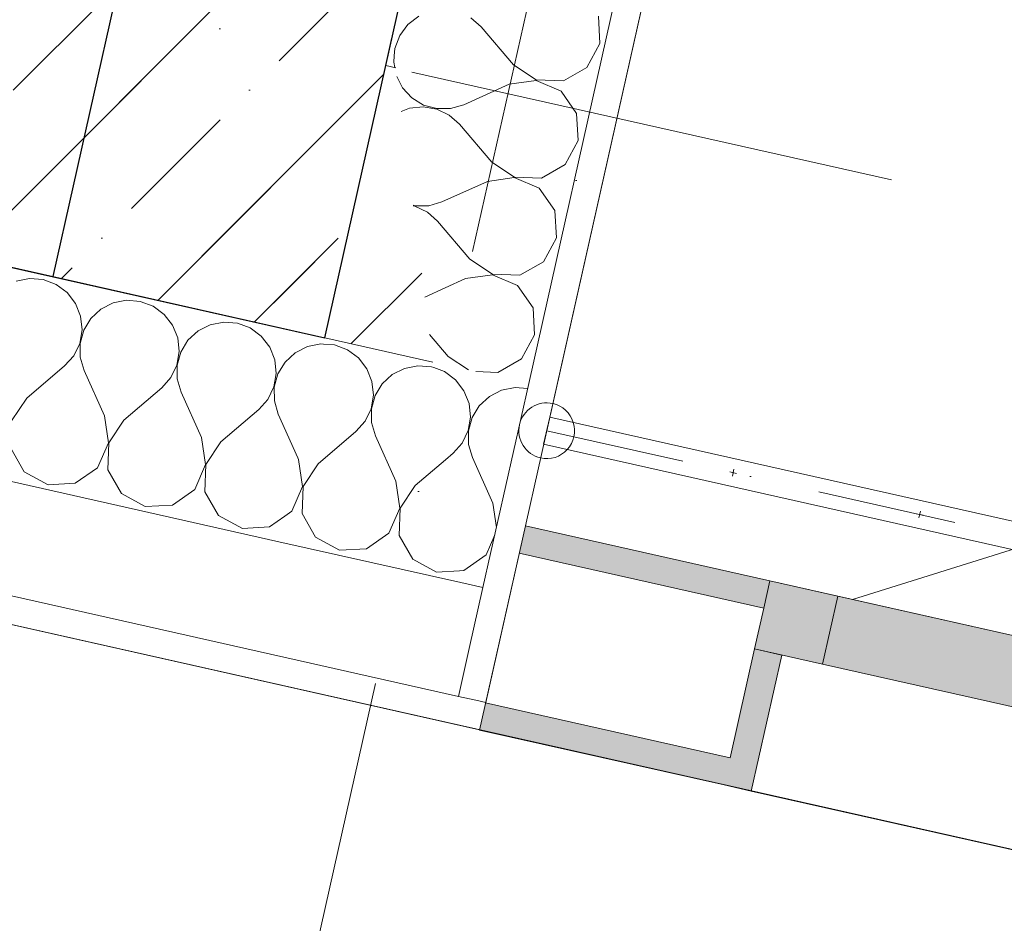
# Model space of a CAD drawing. Header units: millimetres. Extents: x -7218036 to -6523761, y 6117771 to 6337028.
# Tile 84 of 223: x -7146367 to -7145660, y 6127422 to 6128070. Entities that reach past the tile are written whole.
import ezdxf
from ezdxf.enums import TextEntityAlignment as Align

# ---------------------------------------------------------------- set-up
doc = ezdxf.new("R2010")
doc.units = ezdxf.units.MM
doc.header["$MEASUREMENT"] = 0
doc.linetypes.add('Dot & Dashed', pattern=[200, 100, -50, 0, -50])
doc.linetypes.add('Штрихпунктирная', pattern=[670.277762, 352.777767, -176.388884, 0, -141.111112])
for name, color, linetype in [('S - квартира_помещение.АР', 7, 'Continuous'), ('АР-Ограждения _балкона _ лоджии.АР', 7, 'Continuous'), ('АР-Стены внешние_Балконы _ лоджии.АР', 7, 'Continuous'), ('АР-Стены_внешние_.АР', 7, 'Continuous'), ('АР-Стены_внутренние_пилоны.АР', 7, 'Continuous'), ('АР-Чертеж-Оси_Осевые размеры.АР', 7, 'Continuous'), ('АР-Чертеж-Размеры.АР', 7, 'Continuous')]:
    doc.layers.add(name, color=color, linetype=linetype)
for name, color, linetype, lineweight in [('АР-Ограждения _балкона _ лоджии.АР_Ном._пера__1', 7, 'Continuous', 0), ('АР-Стены внешние_Балконы _ лоджии.АР_Ном._пера__1', 7, 'Continuous', 0), ('АР-Стены_внешние_.АР_Ном._пера__1', 7, 'Continuous', 30), ('АР-Стены_внешние_.АР_Ном._пера__120', 7, 'Continuous', 0), ('АР-Стены_внутренние_пилоны.АР_Ном._пера__1', 7, 'Continuous', 15), ('АР-Чертеж-Оси_Осевые размеры.АР_Ном._пера__120', 7, 'Continuous', 0), ('АР-Чертеж-Размеры.АР_Ном._пера__1', 7, 'Continuous', 0), ('Окна Archicad_Ном._пера__120', 7, 'Continuous', 0)]:
    doc.layers.add(name, color=color, linetype=linetype, lineweight=lineweight)
doc.styles.add('РЎР“Р•РќР•Р\xa0Р\x98Р\xa0_РЎРўР\x98Р›Р¬_2', font='GOTHIC.TTF')
doc.dimstyles.new('СГЕНЕРИР_СТИЛЬ__1', dxfattribs={"dimtxt": 150, "dimasz": 142.5, "dimexe": 0.18, "dimexo": 0.0625, "dimgap": 0, "dimtad": 1, "dimdec": 0, "dimzin": 0, "dimdsep": 46, "dimtxsty": 'РЎР“Р•РќР•Р\xa0Р\x98Р\xa0_РЎРўР\x98Р›Р¬_2', "dimblk": 'ARROWHEAD_6', "dimblk1": 'ARROWHEAD_6', "dimblk2": 'ARROWHEAD_6', "dimcen": 0.09, "dimse1": 1, "dimse2": 1, "dimclrd": 7, "dimclre": 7, "dimclrt": 7, "dimazin": 0, "dimtfac": 1, "dimtdec": 4, "dimtmove": 0, "dimatfit": 3, "dimfxl": 1, "dimtolj": 1, "dimtzin": 0, "dimarcsym": 0})
pattern_1 = [(45, (-6566190.34, 6562677.8), (-127.27922, 127.27922), [])]
pattern_2 = [(45, (-6566190.34, 6562677.8), (-84.852814, 84.852814), []), (45, (-6566232.77, 6562720.22), (-84.852814, 84.852814), [90, -30, 0, -30])]
pattern_3 = [(45, (-6566190.34, 6563027.8), (-111.369318, 111.369318), [0, -105, 0, -157.5]), (110, (-6565840.34, 6563027.8), (148.001588, 53.868173), [0, -77, 0, -133])]

# ---------------------------------------------------------------- blocks, each defined once
blk = doc.blocks.new('*X73', base_point=(-6566190.34, 6562677.79))
at = {"layer": 'АР-Стены_внешние_.АР_Ном._пера__1', "color": 7, "linetype": 'Continuous', "lineweight": 0}
for p, q in [((-7146061.83, 6127817.58), (-7146069.59, 6127820.49)), ((-7146053.91, 6127811.72), (-7146061.83, 6127817.58)), ((-7146047.88, 6127803.93), (-7146053.91, 6127811.72)), ((-7146044.22, 6127794.78), (-7146047.88, 6127803.93)), ((-7146020.85, 6127804.3), (-7146029.63, 6127799.83)), ((-7146011.19, 6127806.2), (-7146020.85, 6127804.3)), ((-7146002.19, 6127805.46), (-7146011.19, 6127806.2)), ((-7146043.19, 6127784.98), (-7146044.22, 6127794.78)), ((-7146029.63, 6127799.83), (-7146036.86, 6127793.13)), ((-7146036.86, 6127793.13), (-7146041.98, 6127784.71)), ((-7146044.88, 6127775.27), (-7146043.19, 6127784.98)), ((-7146041.98, 6127784.71), (-7146044.6, 6127775.21)), ((-7146049.16, 6127766.4), (-7146044.88, 6127775.27)), ((-7146044.6, 6127775.21), (-7146044.53, 6127765.36)), ((-7146055.7, 6127759.03), (-7146049.16, 6127766.4)), ((-7146044.53, 6127765.36), (-7146041.76, 6127755.9)), ((-7146061.2, 6127754.33), (-7146055.7, 6127759.03)), ((-7146027.12, 6127723.32), (-7146041.76, 6127755.9)), ((-7146024.56, 6127705.89), (-7146027.12, 6127723.32)), ((-7146032.02, 6127686.09), (-7146025.73, 6127700.65)), ((-7146048.03, 6127674.92), (-7146032.02, 6127686.09)), ((-7146051.11, 6127674.75), (-7146048.03, 6127674.92))]:
    blk.add_line(p, q, dxfattribs=at)
blk = doc.blocks.new('*X77', base_point=(-6566190.34, 6562677.79))
at = {"layer": 'АР-Стены_внешние_.АР_Ном._пера__1', "color": 7, "linetype": 'Continuous', "lineweight": 0}
for p, q in [((-7146359.65, 6127884.46), (-7146369.32, 6127882.56)), ((-7146349.83, 6127883.65), (-7146359.65, 6127884.46)), ((-7146340.6, 6127880.18), (-7146349.83, 6127883.65)), ((-7146332.68, 6127874.33), (-7146340.6, 6127880.18)), ((-7146326.65, 6127866.53), (-7146332.68, 6127874.33)), ((-7146322.99, 6127857.39), (-7146326.65, 6127866.53)), ((-7146299.62, 6127866.91), (-7146308.41, 6127862.44)), ((-7146289.96, 6127868.81), (-7146299.62, 6127866.91)), ((-7146280.14, 6127868), (-7146289.96, 6127868.81)), ((-7146270.91, 6127864.53), (-7146280.14, 6127868)), ((-7146262.99, 6127858.68), (-7146270.91, 6127864.53)), ((-7146321.96, 6127847.59), (-7146322.99, 6127857.39)), ((-7146308.41, 6127862.44), (-7146315.63, 6127855.73)), ((-7146256.96, 6127850.88), (-7146262.99, 6127858.68)), ((-7146315.63, 6127855.73), (-7146320.75, 6127847.31)), ((-7146253.29, 6127841.74), (-7146256.96, 6127850.88)), ((-7146229.93, 6127851.26), (-7146238.71, 6127846.78)), ((-7146220.26, 6127853.16), (-7146229.93, 6127851.26)), ((-7146210.44, 6127852.35), (-7146220.26, 6127853.16)), ((-7146201.22, 6127848.88), (-7146210.44, 6127852.35)), ((-7146323.65, 6127837.88), (-7146321.96, 6127847.59)), ((-7146320.75, 6127847.31), (-7146323.37, 6127837.82)), ((-7146238.71, 6127846.78), (-7146245.94, 6127840.08)), ((-7146193.29, 6127843.03), (-7146201.22, 6127848.88)), ((-7146187.27, 6127835.23), (-7146193.29, 6127843.03)), ((-7146327.93, 6127829), (-7146323.65, 6127837.88)), ((-7146323.37, 6127837.82), (-7146323.3, 6127827.96)), ((-7146252.27, 6127831.94), (-7146253.29, 6127841.74)), ((-7146245.94, 6127840.08), (-7146251.06, 6127831.66)), ((-7146150.57, 6127837.51), (-7146160.24, 6127835.6)), ((-7146148.77, 6127837.36), (-7146150.57, 6127837.51)), ((-7146334.47, 6127821.63), (-7146327.93, 6127829)), ((-7146253.96, 6127822.23), (-7146252.27, 6127831.94)), ((-7146251.06, 6127831.66), (-7146253.68, 6127822.16)), ((-7146183.6, 6127826.08), (-7146187.27, 6127835.23)), ((-7146169.02, 6127831.13), (-7146176.24, 6127824.43)), ((-7146160.24, 6127835.6), (-7146169.02, 6127831.13)), ((-7146323.3, 6127827.96), (-7146320.53, 6127818.5)), ((-7146258.24, 6127813.35), (-7146253.96, 6127822.23)), ((-7146253.68, 6127822.16), (-7146253.6, 6127812.31)), ((-7146182.58, 6127816.28), (-7146183.6, 6127826.08)), ((-7146176.24, 6127824.43), (-7146181.36, 6127816.01)), ((-7146361.64, 6127798.45), (-7146334.47, 6127821.63)), ((-7146305.89, 6127785.93), (-7146320.53, 6127818.5)), ((-7146184.27, 6127806.58), (-7146182.58, 6127816.28)), ((-7146181.36, 6127816.01), (-7146183.99, 6127806.51)), ((-7146264.78, 6127805.98), (-7146258.24, 6127813.35)), ((-7146253.6, 6127812.31), (-7146250.84, 6127802.85)), ((-7146291.95, 6127782.8), (-7146264.78, 6127805.98)), ((-7146236.19, 6127770.28), (-7146250.84, 6127802.85)), ((-7146188.55, 6127797.7), (-7146184.27, 6127806.58)), ((-7146183.99, 6127806.51), (-7146183.91, 6127796.66)), ((-7146361.64, 6127798.45), (-7146372.46, 6127782.21)), ((-7146195.09, 6127790.33), (-7146188.55, 6127797.7)), ((-7146183.91, 6127796.66), (-7146181.15, 6127787.2)), ((-7146222.26, 6127767.15), (-7146195.09, 6127790.33)), ((-7146167.07, 6127755.88), (-7146181.15, 6127787.2)), ((-7146303.05, 6127766.62), (-7146305.89, 6127785.93)), ((-7146291.95, 6127782.8), (-7146302.77, 6127766.56)), ((-7146310.79, 6127748.7), (-7146303.05, 6127766.62)), ((-7146302.77, 6127766.56), (-7146303.43, 6127747.05)), ((-7146233.36, 6127750.97), (-7146236.19, 6127770.28)), ((-7146222.26, 6127767.15), (-7146233.08, 6127750.9)), ((-7146373.13, 6127762.7), (-7146363.44, 6127745.76)), ((-7146363.44, 6127745.76), (-7146346.29, 6127736.44)), ((-7146326.8, 6127737.53), (-7146310.79, 6127748.7)), ((-7146303.43, 6127747.05), (-7146293.74, 6127730.1)), ((-7146241.1, 6127733.05), (-7146233.36, 6127750.97)), ((-7146233.08, 6127750.9), (-7146233.74, 6127731.4)), ((-7146346.29, 6127736.44), (-7146326.8, 6127737.53)), ((-7146293.74, 6127730.1), (-7146276.59, 6127720.79)), ((-7146257.1, 6127721.88), (-7146241.1, 6127733.05)), ((-7146233.74, 6127731.4), (-7146224.05, 6127714.45)), ((-7146276.59, 6127720.79), (-7146257.1, 6127721.88)), ((-7146224.05, 6127714.45), (-7146206.9, 6127705.13)), ((-7146187.41, 6127706.22), (-7146176.51, 6127713.84)), ((-7146206.9, 6127705.13), (-7146187.41, 6127706.22))]:
    blk.add_line(p, q, dxfattribs=at)
blk = doc.blocks.new('*X78', base_point=(-6566190.34, 6562677.79))
at = {"layer": 'АР-Стены_внешние_.АР_Ном._пера__1', "color": 7, "linetype": 'Continuous', "lineweight": 0}
for p, q in [((-7146140.75, 6127836.69), (-7146148.77, 6127837.36)), ((-7146131.53, 6127833.23), (-7146140.75, 6127836.69)), ((-7146123.6, 6127827.38), (-7146131.53, 6127833.23)), ((-7146117.57, 6127819.58), (-7146123.6, 6127827.38)), ((-7146080.88, 6127821.85), (-7146090.55, 6127819.95)), ((-7146071.06, 6127821.04), (-7146080.88, 6127821.85)), ((-7146113.91, 6127810.43), (-7146117.57, 6127819.58)), ((-7146099.33, 6127815.48), (-7146106.55, 6127808.78)), ((-7146090.55, 6127819.95), (-7146099.33, 6127815.48)), ((-7146069.59, 6127820.49), (-7146071.06, 6127821.04)), ((-7146112.88, 6127800.63), (-7146113.91, 6127810.43)), ((-7146106.55, 6127808.78), (-7146111.67, 6127800.36)), ((-7146114.57, 6127790.92), (-7146112.88, 6127800.63)), ((-7146111.67, 6127800.36), (-7146114.29, 6127790.86)), ((-7146118.85, 6127782.05), (-7146114.57, 6127790.92)), ((-7146114.29, 6127790.86), (-7146114.22, 6127781.01)), ((-7146125.4, 6127774.68), (-7146118.85, 6127782.05)), ((-7146114.22, 6127781.01), (-7146111.46, 6127771.55)), ((-7146152.56, 6127751.5), (-7146125.4, 6127774.68)), ((-7146096.81, 6127738.98), (-7146111.46, 6127771.55)), ((-7146166.5, 6127754.63), (-7146167.07, 6127755.88)), ((-7146163.67, 6127735.32), (-7146166.5, 6127754.63)), ((-7146152.56, 6127751.5), (-7146163.38, 6127735.25)), ((-7146082.87, 6127735.85), (-7146061.2, 6127754.33)), ((-7146093.97, 6127719.66), (-7146096.81, 6127738.98)), ((-7146171.41, 6127717.4), (-7146163.67, 6127735.32)), ((-7146163.38, 6127735.25), (-7146164.05, 6127715.75)), ((-7146082.87, 6127735.85), (-7146093.69, 6127719.6)), ((-7146176.51, 6127713.84), (-7146171.41, 6127717.4)), ((-7146164.05, 6127715.75), (-7146154.36, 6127698.8)), ((-7146101.71, 6127701.75), (-7146093.97, 6127719.66)), ((-7146093.69, 6127719.6), (-7146094.36, 6127700.09)), ((-7146117.72, 6127690.57), (-7146101.71, 6127701.75)), ((-7146154.36, 6127698.8), (-7146137.21, 6127689.48)), ((-7146094.36, 6127700.09), (-7146084.67, 6127683.15)), ((-7146137.21, 6127689.48), (-7146117.72, 6127690.57)), ((-7146084.67, 6127683.15), (-7146067.52, 6127673.83)), ((-7146067.52, 6127673.83), (-7146051.11, 6127674.75))]:
    blk.add_line(p, q, dxfattribs=at)
blk = doc.blocks.new('Стена_8_7', base_point=(-7146020.98, 6128018.44))
at = {"layer": 'АР-Стены_внешние_.АР', "linetype": 'Continuous', "lineweight": 0, "true_color": 0x000000}
h = blk.add_hatch(dxfattribs=at)
h.set_pattern_fill('БЛОКИ_БЕТОННЫЕ_ЭФФЕКТИВН_76', color=18, style=0, pattern_type=2)
h.set_pattern_definition(pattern_1)
h.paths.add_polyline_path([(-7146299.05, 6128080.89), (-7147079.72, 6128256.21), (-7147123.55, 6128061.07), (-7146342.88, 6127885.75)])
h = blk.add_hatch(dxfattribs=at)
h.set_pattern_fill('БЛОКИ_БЕТОННЫЕ_ЭФФЕКТИВН_76', color=18, style=0, pattern_type=2)
h.set_pattern_definition(pattern_1)
h.paths.add_polyline_path([(-7146147.74, 6127841.92), (-7146070.1, 6127824.49), (-7146096.86, 6128035.48), (-7146103.91, 6128037.06)])
at = {"layer": 'АР-Стены_внешние_.АР_Ном._пера__1', "color": 7, "linetype": 'Continuous', "lineweight": 30}
for p, q in [((-7146299.05, 6128080.89), (-7146342.88, 6127885.75)), ((-7146103.91, 6128037.06), (-7146099.53, 6128056.58)), ((-7146147.74, 6127841.92), (-7146103.91, 6128037.06))]:
    blk.add_line(p, q, dxfattribs=at)
at = {"layer": 'АР-Стены_внешние_.АР_Ном._пера__1', "color": 7, "linetype": 'Continuous', "lineweight": 15}
for p, q in [((-7147123.55, 6128061.07), (-7146342.88, 6127885.75)), ((-7146096.86, 6128035.48), (-7146103.91, 6128037.06)), ((-7146342.88, 6127885.75), (-7146147.74, 6127841.92)), ((-7146147.74, 6127841.92), (-7146070.1, 6127824.49))]:
    blk.add_line(p, q, dxfattribs=at)
at = {"layer": 'АР-Стены_внешние_.АР_Ном._пера__1', "color": 7, "linetype": 'Continuous', "lineweight": 0}
for p, q in [((-7146103.91, 6128037.06), (-7146099.53, 6128056.58)), ((-7147156.42, 6127914.72), (-7146180.61, 6127695.57)), ((-7147173.95, 6127836.66), (-7146051.79, 6127584.65)), ((-7146034.26, 6127662.7), (-7146001.39, 6127809.06)), ((-7146180.61, 6127695.57), (-7146050.03, 6127666.24)), ((-7146050.03, 6127666.24), (-7146034.26, 6127662.7)), ((-7146044.05, 6127619.08), (-7146034.26, 6127662.7)), ((-7146044.05, 6127619.08), (-7146051.79, 6127584.65)), ((-7146051.79, 6127584.65), (-7146039.33, 6127581.85)), ((-7146039.33, 6127581.85), (-7146032.27, 6127580.26))]:
    blk.add_line(p, q, dxfattribs=at)
at = {"layer": 'АР-Стены_внешние_.АР_Ном._пера__1', "color": 7, "linetype": 'Continuous', "lineweight": 0, "flags": 128}
blk.add_lwpolyline([(-7147178.33, 6127817.15), (-7146036.66, 6127560.75)], dxfattribs=at)
at = {"layer": 'АР-Стены_внешние_.АР', "color": 7, "lineweight": 0}
for name in ['*X77', '*X78', '*X73']:
    blk.add_blockref(name, (-6566190.34, 6562677.79), dxfattribs=at)
blk = doc.blocks.new('Стена_56_7', base_point=(-7146320.96, 6127983.32))
at = {"layer": 'АР-Стены_внутренние_пилоны.АР', "linetype": 'Continuous', "lineweight": 0, "true_color": 0x000000}
h = blk.add_hatch(dxfattribs=at)
h.set_pattern_fill('ЖЕЛЕЗОБЕТОН__PROJECT__0007', color=18, style=0, pattern_type=2)
h.set_pattern_definition(pattern_2)
h.paths.add_polyline_path([(-7146299.05, 6128080.89), (-7147079.72, 6128256.21), (-7147123.55, 6128061.07), (-7146342.88, 6127885.75)])
h = blk.add_hatch(dxfattribs=at)
h.set_pattern_fill('ЖЕЛЕЗОБЕТОН__PROJECT__0007', color=18, style=0, pattern_type=2)
h.set_pattern_definition(pattern_2)
h.paths.add_polyline_path([(-7146342.88, 6127885.75), (-7146147.74, 6127841.92), (-7146299.05, 6128080.89)])
h = blk.add_hatch(dxfattribs=at)
h.set_pattern_fill('ЖЕЛЕЗОБЕТОН__PROJECT__0007', color=18, style=0, pattern_type=2)
h.set_pattern_definition(pattern_2)
h.paths.add_polyline_path([(-7146103.91, 6128037.06), (-7146299.05, 6128080.89), (-7146147.74, 6127841.92)])
at = {"layer": 'АР-Стены_внешние_.АР_Ном._пера__1', "color": 7, "linetype": 'Continuous', "lineweight": 30, "flags": 128}
blk.add_lwpolyline([(-7146147.74, 6127841.92), (-7146103.91, 6128037.06)], dxfattribs=at)
at = {"layer": 'АР-Стены_внутренние_пилоны.АР_Ном._пера__1', "color": 7, "linetype": 'Continuous', "lineweight": 30, "flags": 128}
blk.add_lwpolyline([(-7147123.55, 6128061.07), (-7146147.74, 6127841.92)], dxfattribs=at)
blk = doc.blocks.new('*X274', base_point=(-6566190.34, 6562677.79))
at = {"layer": 'АР-Стены_внешние_.АР_Ном._пера__1', "color": 7, "linetype": 'Continuous', "lineweight": 0}
for p, q in [((-7146097.93, 6128043.96), (-7146098.29, 6128039.59)), ((-7146098.29, 6128039.59), (-7146097.51, 6128035.63))]:
    blk.add_line(p, q, dxfattribs=at)
blk = doc.blocks.new('*X275', base_point=(-6566190.34, 6562677.79))
at = {"layer": 'АР-Стены_внешние_.АР_Ном._пера__1', "color": 7, "linetype": 'Continuous', "lineweight": 0}
for p, q in [((-7146080.36, 6128072.59), (-7146088.16, 6128066.56)), ((-7146035.46, 6128064.77), (-7146042.83, 6128071.31)), ((-7145950.27, 6128052.95), (-7145951.36, 6128072.44)), ((-7146088.16, 6128066.56), (-7146094.01, 6128058.64)), ((-7146012.28, 6128037.6), (-7146035.46, 6128064.77)), ((-7146094.01, 6128058.64), (-7146097.48, 6128049.41)), ((-7146097.48, 6128049.41), (-7146097.93, 6128043.96)), ((-7145959.59, 6128035.8), (-7145950.27, 6128052.95)), ((-7146012.28, 6128037.6), (-7145996.04, 6128026.78)), ((-7145976.53, 6128026.11), (-7145959.59, 6128035.8)), ((-7146096.07, 6128029.3), (-7146091.92, 6128021.14)), ((-7145996.04, 6128026.78), (-7145976.53, 6128026.11)), ((-7146091.92, 6128021.14), (-7146085.22, 6128013.92)), ((-7146015.41, 6128023.66), (-7146047.99, 6128009.01)), ((-7145996.1, 6128026.5), (-7146015.41, 6128023.66)), ((-7145978.18, 6128018.76), (-7145996.1, 6128026.5)), ((-7146085.22, 6128013.92), (-7146076.8, 6128008.8)), ((-7145967.01, 6128002.75), (-7145978.18, 6128018.76)), ((-7146086.87, 6128006.56), (-7146092.88, 6128004.15)), ((-7146077.07, 6128007.59), (-7146086.87, 6128006.56)), ((-7146067.36, 6128005.9), (-7146077.07, 6128007.59)), ((-7146076.8, 6128008.8), (-7146067.3, 6128006.18)), ((-7146058.49, 6128001.62), (-7146067.36, 6128005.9)), ((-7146067.3, 6128006.18), (-7146057.44, 6128006.25)), ((-7146057.44, 6128006.25), (-7146047.99, 6128009.01)), ((-7146051.12, 6127995.08), (-7146058.49, 6128001.62)), ((-7145965.92, 6127983.26), (-7145967.01, 6128002.75)), ((-7146027.94, 6127967.91), (-7146051.12, 6127995.08)), ((-7145975.24, 6127966.11), (-7145965.92, 6127983.26)), ((-7146027.94, 6127967.91), (-7146011.69, 6127957.09)), ((-7145992.18, 6127956.42), (-7145975.24, 6127966.11)), ((-7146011.75, 6127956.8), (-7146031.07, 6127953.97)), ((-7145993.84, 6127949.06), (-7146011.75, 6127956.8)), ((-7146011.69, 6127957.09), (-7145992.18, 6127956.42)), ((-7146031.07, 6127953.97), (-7146063.64, 6127939.32)), ((-7145982.66, 6127933.06), (-7145993.84, 6127949.06)), ((-7146084.35, 6127936.87), (-7146082.95, 6127936.49)), ((-7146083.01, 6127936.2), (-7146084.3, 6127936.43)), ((-7146074.14, 6127931.93), (-7146083.01, 6127936.2)), ((-7146082.95, 6127936.49), (-7146073.1, 6127936.56)), ((-7146073.1, 6127936.56), (-7146063.64, 6127939.32)), ((-7146066.77, 6127925.38), (-7146074.14, 6127931.93)), ((-7145981.57, 6127913.57), (-7145982.66, 6127933.06)), ((-7146043.59, 6127898.21), (-7146066.77, 6127925.38)), ((-7145990.89, 6127896.42), (-7145981.57, 6127913.57)), ((-7146043.59, 6127898.21), (-7146027.34, 6127887.39)), ((-7146007.84, 6127886.73), (-7145990.89, 6127896.42)), ((-7146027.41, 6127887.11), (-7146046.72, 6127884.28)), ((-7146009.49, 6127879.37), (-7146027.41, 6127887.11)), ((-7146027.34, 6127887.39), (-7146007.84, 6127886.73)), ((-7146046.72, 6127884.28), (-7146076.01, 6127871.1)), ((-7145998.32, 6127863.37), (-7146009.49, 6127879.37)), ((-7145997.23, 6127843.88), (-7145998.32, 6127863.37)), ((-7146059.24, 6127828.52), (-7146072.6, 6127844.18)), ((-7146006.54, 6127826.73), (-7145997.23, 6127843.88)), ((-7146059.24, 6127828.52), (-7146044.58, 6127818.76)), ((-7146023.49, 6127817.04), (-7146006.54, 6127826.73)), ((-7146039.32, 6127817.58), (-7146023.49, 6127817.04))]:
    blk.add_line(p, q, dxfattribs=at)
blk = doc.blocks.new('Стена_117_7', base_point=(-7145790.93, 6129042.72))
at = {"layer": 'АР-Стены_внешние_.АР', "linetype": 'Continuous', "lineweight": 0, "true_color": 0x000000}
h = blk.add_hatch(dxfattribs=at)
h.set_pattern_fill('ШТУКАТУРКА__ГИПС_01_0007', color=18, style=0, pattern_type=2)
h.set_pattern_definition(pattern_3)
h.paths.add_polyline_path([(-7145786.68, 6128765.04), (-7146044.05, 6127619.08), (-7146039.33, 6127581.85), (-7146032.27, 6127580.26), (-7145767.16, 6128760.66)])
h = blk.add_hatch(dxfattribs=at)
h.set_pattern_fill('ШТУКАТУРКА__ГИПС_01_0007', color=18, style=0, pattern_type=2)
h.set_pattern_definition(pattern_3)
h.paths.add_polyline_path([(-7146051.79, 6127584.65), (-7146039.33, 6127581.85), (-7146044.05, 6127619.08)])
at = {"layer": 'АР-Стены_внешние_.АР_Ном._пера__1', "color": 7, "linetype": 'Continuous', "lineweight": 0}
for p, q in [((-7146001.39, 6127809.06), (-7145786.68, 6128765.04)), ((-7146103.91, 6128037.06), (-7146099.53, 6128056.58)), ((-7146034.26, 6127662.7), (-7146001.39, 6127809.06)), ((-7146044.05, 6127619.08), (-7146034.26, 6127662.7)), ((-7146044.05, 6127619.08), (-7146051.79, 6127584.65)), ((-7146051.79, 6127584.65), (-7146039.33, 6127581.85)), ((-7146039.33, 6127581.85), (-7146032.27, 6127580.26))]:
    blk.add_line(p, q, dxfattribs=at)
at = {"layer": 'АР-Стены_внешние_.АР_Ном._пера__1', "color": 7, "linetype": 'Continuous', "lineweight": 0, "flags": 128}
for points in [[(-7145928.65, 6128817.42), (-7146099.53, 6128056.58)], [(-7146032.27, 6127580.26), (-7145767.16, 6128760.66)]]:
    blk.add_lwpolyline(points, dxfattribs=at)
at = {"layer": 'АР-Стены_внешние_.АР', "color": 7, "lineweight": 0}
for name in ['*X275', '*X274']:
    blk.add_blockref(name, (-6566190.34, 6562677.79), dxfattribs=at)
blk = doc.blocks.new('Стена_131_7', base_point=(-7146320.96, 6127983.32))
at = {"layer": 'АР-Стены_внешние_.АР', "linetype": 'Continuous', "lineweight": 0, "true_color": 0x000000}
h = blk.add_hatch(dxfattribs=at)
h.set_pattern_fill('ЖЕЛЕЗОБЕТОН__PROJECT__0007', color=18, style=0, pattern_type=2)
h.set_pattern_definition(pattern_2)
h.paths.add_polyline_path([(-7146299.05, 6128080.89), (-7146103.91, 6128037.06), (-7145851.96, 6129158.92), (-7146047.1, 6129202.75)])
h = blk.add_hatch(dxfattribs=at)
h.set_pattern_fill('ЖЕЛЕЗОБЕТОН__PROJECT__0007', color=18, style=0, pattern_type=2)
h.set_pattern_definition(pattern_2)
h.paths.add_polyline_path([(-7146099.53, 6128056.58), (-7146294.67, 6128100.4), (-7146299.05, 6128080.89), (-7146103.91, 6128037.06)])
h = blk.add_hatch(dxfattribs=at)
h.set_pattern_fill('ЖЕЛЕЗОБЕТОН__PROJECT__0007', color=18, style=0, pattern_type=2)
h.set_pattern_definition(pattern_2)
h.paths.add_polyline_path([(-7146103.91, 6128037.06), (-7146299.05, 6128080.89), (-7146342.88, 6127885.75), (-7146147.74, 6127841.92)])
at = {"layer": 'АР-Стены_внешние_.АР_Ном._пера__1', "color": 7, "linetype": 'Continuous', "lineweight": 30}
for p, q in [((-7146299.05, 6128080.89), (-7146342.88, 6127885.75)), ((-7146103.91, 6128037.06), (-7146099.53, 6128056.58)), ((-7146147.74, 6127841.92), (-7146103.91, 6128037.06))]:
    blk.add_line(p, q, dxfattribs=at)
at = {"layer": 'АР-Стены_внешние_.АР_Ном._пера__1', "color": 7, "linetype": 'Continuous', "lineweight": 15}
blk.add_line((-7146342.88, 6127885.75), (-7146147.74, 6127841.92), dxfattribs=at)
at = {"layer": 'АР-Стены_внешние_.АР_Ном._пера__1', "color": 7, "linetype": 'Continuous', "lineweight": 30, "flags": 128}
blk.add_lwpolyline([(-7146103.91, 6128037.06), (-7145851.96, 6129158.92)], dxfattribs=at)
blk = doc.blocks.new('Стандартный Маркер Сетки[61]_7', base_point=(-7142513.48, 6143613.44))
at = {"layer": 'АР-Чертеж-Оси_Осевые размеры.АР_Ном._пера__120', "color": 7, "linetype": 'Штрихпунктирная', "lineweight": 0}
blk.add_line((-7142732.61, 6142637.74), (-7147294.87, 6122324.46), dxfattribs=at)
at = {"layer": 'АР-Чертеж-Оси_Осевые размеры.АР_Ном._пера__120', "color": 7, "lineweight": 0, "style": 'РЎР“Р•РќР•Р\xa0Р\x98Р\xa0_РЎРўР\x98Р›Р¬_2'}
blk.add_attdef('AC_MarkerText_1', text='', height=350, rotation=347.34172, dxfattribs=at).set_placement((-7147553.64, 6121042), align=Align.TOP_CENTER)
blk = doc.blocks.new('Стандартный Маркер Сетки[79]_7', base_point=(-7142513.48, 6143613.44))
at = {"layer": 'АР-Чертеж-Оси_Осевые размеры.АР_Ном._пера__120', "color": 7, "linetype": 'Штрихпунктирная', "lineweight": 0}
blk.add_line((-7142732.61, 6142637.74), (-7147294.87, 6122324.46), dxfattribs=at)
at = {"layer": 'АР-Чертеж-Оси_Осевые размеры.АР_Ном._пера__120', "color": 7, "lineweight": 0, "style": 'РЎР“Р•РќР•Р\xa0Р\x98Р\xa0_РЎРўР\x98Р›Р¬_2'}
blk.add_attdef('AC_MarkerText_1', text='', height=350, rotation=347.34172, dxfattribs=at).set_placement((-7147553.64, 6121042), align=Align.TOP_CENTER)
blk = doc.blocks.new('*D506', base_point=(-6566190.34, 6562677.79))
at = {"layer": 'АР-Чертеж-Размеры.АР_Ном._пера__1', "color": 7, "linetype": 'Continuous', "lineweight": 0, "transparency": 16777216}
for p, q in [((-7145293.25, 6128654.22), (-7145268.6, 6128763.98)), ((-7145236.51, 6128564.61), (-7145349.99, 6128743.83)), ((-7145156.04, 6128623.4), (-7145430.46, 6128685.03)), ((-7145512.38, 6127678.53), (-7145293.25, 6128654.22)), ((-7145569.12, 6127768.14), (-7145455.64, 6127588.92)), ((-7145375.18, 6127647.72), (-7145649.59, 6127709.35)), ((-7145537.04, 6127568.77), (-7145512.38, 6127678.53))]:
    blk.add_line(p, q, dxfattribs=at)
at = {"layer": 'АР-Чертеж-Размеры.АР_Ном._пера__1', "color": 7, "lineweight": 0, "transparency": 16777216, "insert": (-7145490.01, 6127915.03), "char_height": 150, "attachment_point": 7, "rotation": 77.34172, "style": 'РЎР“Р•РќР•Р\xa0Р\x98Р\xa0_РЎРўР\x98Р›Р¬_2'}
blk.add_mtext('\\A1;{\\pql;\\fCentury Gothic|b0|i0|c204|p0;\\W1.000000;1\xa0000}', dxfattribs=at)
blk = doc.blocks.new('ARROWHEAD_6')
at = {"color": 0, "linetype": 'Continuous', "lineweight": 0}
for p, q in [((-0.5, -0.5), (0.5, 0.5)), ((0, 0), (-1, 0))]:
    blk.add_line(p, q, dxfattribs=at)
blk = doc.blocks.new('Горизонтальное Многостворчатое Окно 23[17]_7', base_point=(-6566190.34, 6562677.79))
at = {"layer": 'Окна Archicad_Ном._пера__120', "linetype": 'Continuous', "lineweight": 0, "true_color": 0xffffff}
for points in [[(-7145839.27, 6127618.71), (-7145790.49, 6127607.76), (-7145779.53, 6127656.54), (-7145828.32, 6127667.5)], [(-7144998.98, 6127481.23), (-7145779.53, 6127656.54), (-7145790.49, 6127607.76), (-7145009.93, 6127432.44)]]:
    blk.add_hatch(color=7, dxfattribs=at).paths.add_polyline_path(points)
at = {"layer": 'Окна Archicad_Ном._пера__120', "color": 7, "linetype": 'Continuous', "lineweight": 0}
for p, q in [((-7145832.7, 6127647.98), (-7145828.32, 6127667.5)), ((-7145832.7, 6127647.98), (-7145828.32, 6127667.5)), ((-7143193.94, 6127075.82), (-7145828.32, 6127667.5)), ((-7145779.53, 6127656.54), (-7145828.32, 6127667.5)), ((-7145790.49, 6127607.76), (-7145779.53, 6127656.54)), ((-7144998.98, 6127481.23), (-7145779.53, 6127656.54)), ((-7145839.27, 6127618.71), (-7145832.7, 6127647.98)), ((-7145839.27, 6127618.71), (-7145832.7, 6127647.98)), ((-7145839.27, 6127618.71), (-7145790.49, 6127607.76)), ((-7145819.76, 6127614.33), (-7145841.67, 6127516.76)), ((-7145790.49, 6127607.76), (-7145009.93, 6127432.44)), ((-7145861.19, 6127521.14), (-7145841.67, 6127516.76)), ((-7143246.33, 6126933.85), (-7145841.67, 6127516.76))]:
    blk.add_line(p, q, dxfattribs=at)
blk = doc.blocks.new('Стена_173_7', base_point=(-7143193.94, 6127075.82))
at = {"layer": 'АР-Стены внешние_Балконы _ лоджии.АР', "linetype": 'Continuous', "lineweight": 0, "true_color": 0x000000}
for points in [[(-7146003.82, 6127706.92), (-7146008.21, 6127687.4), (-7145832.7, 6127647.98), (-7145828.32, 6127667.5)], [(-7145841.67, 6127516.76), (-7145819.76, 6127614.33), (-7145839.27, 6127618.71), (-7145856.8, 6127540.66), (-7145861.19, 6127521.14)], [(-7146032.31, 6127580.08), (-7146036.69, 6127560.56), (-7145861.19, 6127521.14), (-7145856.8, 6127540.66)]]:
    blk.add_hatch(color=18, dxfattribs=at).paths.add_polyline_path(points)
at = {"layer": 'АР-Стены внешние_Балконы _ лоджии.АР_Ном._пера__1', "color": 7, "linetype": 'Continuous', "lineweight": 0}
for p, q in [((-7145832.7, 6127647.98), (-7146008.21, 6127687.4)), ((-7145832.7, 6127647.98), (-7145828.32, 6127667.5)), ((-7145839.27, 6127618.71), (-7145832.7, 6127647.98)), ((-7145856.8, 6127540.66), (-7145839.27, 6127618.71)), ((-7145839.27, 6127618.71), (-7145819.76, 6127614.33)), ((-7145819.76, 6127614.33), (-7145841.67, 6127516.76)), ((-7146032.31, 6127580.08), (-7145856.8, 6127540.66)), ((-7145861.19, 6127521.14), (-7145841.67, 6127516.76))]:
    blk.add_line(p, q, dxfattribs=at)
at = {"layer": 'АР-Стены внешние_Балконы _ лоджии.АР_Ном._пера__1', "color": 7, "linetype": 'Continuous', "lineweight": 0, "flags": 128}
for points in [[(-7146003.82, 6127706.92), (-7146036.69, 6127560.56)], [(-7145828.32, 6127667.5), (-7146003.82, 6127706.92)], [(-7146036.69, 6127560.56), (-7145861.19, 6127521.14)]]:
    blk.add_lwpolyline(points, dxfattribs=at)
at = {"layer": 'Окна Archicad_Ном._пера__120', "color": 7, "linetype": 'Continuous', "lineweight": 0}
blk.add_blockref('Горизонтальное Многостворчатое Окно 23[17]_7', (-6566190.34, 6562677.79), dxfattribs=at)
blk = doc.blocks.new('Ограждение_6_7', base_point=(-6566190.34, 6562677.79))
at = {"layer": 'АР-Ограждения _балкона _ лоджии.АР_Ном._пера__1', "color": 7, "linetype": 'Dot & Dashed', "lineweight": 0}
blk.add_line((-7145988.49, 6127775.19), (-7143178.6, 6127144.12), dxfattribs=at)
at = {"layer": 'АР-Ограждения _балкона _ лоджии.АР_Ном._пера__1', "color": 7, "linetype": 'Continuous', "lineweight": 0}
for p, q in [((-7145852.24, 6127744.59), (-7145857.12, 6127745.69)), ((-7145854.14, 6127747.58), (-7145855.23, 6127742.7)), ((-7145720.33, 6127717.53), (-7145721.43, 6127712.65)), ((-7145718.44, 6127714.54), (-7145723.32, 6127715.64))]:
    blk.add_line(p, q, dxfattribs=at)
at = {"layer": 'АР-Ограждения _балкона _ лоджии.АР_Ном._пера__1', "color": 7, "linetype": 'Continuous', "lineweight": 0, "flags": 128}
blk.add_lwpolyline([(-7145992.87, 6127755.68, 1), (-7145984.11, 6127794.71, 1)], format="xyb", close=True, dxfattribs=at)
blk.add_lwpolyline([(-7145986.3, 6127784.95), (-7145990.68, 6127765.44), (-7143180.8, 6127134.36), (-7143176.41, 6127153.88)], close=True, dxfattribs=at)
blk = doc.blocks.new('Стандартный Маркер Сетки[103]_7', base_point=(-7217047.88, 6143970.27))
at = {"layer": 'АР-Чертеж-Оси_Осевые размеры.АР_Ном._пера__120', "color": 7, "linetype": 'Штрихпунктирная', "lineweight": 0}
blk.add_line((-7216072.19, 6143751.13), (-7137130.99, 6126021.36), dxfattribs=at)
at = {"layer": 'АР-Чертеж-Оси_Осевые размеры.АР_Ном._пера__120', "color": 7, "lineweight": 0, "style": 'РЎР“Р•РќР•Р\xa0Р\x98Р\xa0_РЎРўР\x98Р›Р¬_2'}
for tag, p in [('AC_MarkerText_1_0', (-7217465.8, 6144260.91)), ('AC_MarkerText_1_1', (-7135597.52, 6125873.73))]:
    blk.add_attdef(tag, text='', height=350, rotation=347.34172, dxfattribs=at).set_placement(p, align=Align.TOP_CENTER)
blk = doc.blocks.new('Стандартный Маркер Сетки[106]_7', base_point=(-7217047.88, 6143970.27))
at = {"layer": 'АР-Чертеж-Оси_Осевые размеры.АР_Ном._пера__120', "color": 7, "linetype": 'Штрихпунктирная', "lineweight": 0}
blk.add_line((-7216072.19, 6143751.13), (-7137130.99, 6126021.36), dxfattribs=at)
at = {"layer": 'АР-Чертеж-Оси_Осевые размеры.АР_Ном._пера__120', "color": 7, "lineweight": 0, "style": 'РЎР“Р•РќР•Р\xa0Р\x98Р\xa0_РЎРўР\x98Р›Р¬_2'}
for tag, p in [('AC_MarkerText_1_0', (-7217465.8, 6144260.91)), ('AC_MarkerText_1_1', (-7135597.52, 6125873.73))]:
    blk.add_attdef(tag, text='', height=350, rotation=347.34172, dxfattribs=at).set_placement(p, align=Align.TOP_CENTER)
blk = doc.blocks.new('Стандартный Маркер Сетки[109]_7', base_point=(-7217047.88, 6143970.27))
at = {"layer": 'АР-Чертеж-Оси_Осевые размеры.АР_Ном._пера__120', "color": 7, "linetype": 'Штрихпунктирная', "lineweight": 0}
blk.add_line((-7216072.19, 6143751.13), (-7137130.99, 6126021.36), dxfattribs=at)
at = {"layer": 'АР-Чертеж-Оси_Осевые размеры.АР_Ном._пера__120', "color": 7, "lineweight": 0, "style": 'РЎР“Р•РќР•Р\xa0Р\x98Р\xa0_РЎРўР\x98Р›Р¬_2'}
for tag, p in [('AC_MarkerText_1_0', (-7217465.8, 6144260.91)), ('AC_MarkerText_1_1', (-7135597.52, 6125873.73))]:
    blk.add_attdef(tag, text='', height=350, rotation=347.34172, dxfattribs=at).set_placement(p, align=Align.TOP_CENTER)
blk = doc.blocks.new('Стандартный Маркер Сетки[112]_7', base_point=(-7217047.88, 6143970.27))
at = {"layer": 'АР-Чертеж-Оси_Осевые размеры.АР_Ном._пера__120', "color": 7, "linetype": 'Штрихпунктирная', "lineweight": 0}
blk.add_line((-7216072.19, 6143751.13), (-7137130.99, 6126021.36), dxfattribs=at)
at = {"layer": 'АР-Чертеж-Оси_Осевые размеры.АР_Ном._пера__120', "color": 7, "lineweight": 0, "style": 'РЎР“Р•РќР•Р\xa0Р\x98Р\xa0_РЎРўР\x98Р›Р¬_2'}
for tag, p in [('AC_MarkerText_1_0', (-7217465.8, 6144260.91)), ('AC_MarkerText_1_1', (-7135597.52, 6125873.73))]:
    blk.add_attdef(tag, text='', height=350, rotation=347.34172, dxfattribs=at).set_placement(p, align=Align.TOP_CENTER)

msp = doc.modelspace()

# ---------------------------------------------------------------- linework, layer by layer
at = {"layer": 'S - квартира_помещение.АР', "color": 254, "linetype": 'Continuous', "lineweight": 0, "true_color": 0xd8d8d8, "flags": 128}
msp.add_lwpolyline([(-7143176.411, 6127153.887), (-7142957.271, 6128129.597), (-7144781.988, 6128539.419), (-7144781.994, 6128539.394), (-7145767.163, 6128760.658), (-7145986.298, 6127784.97)], close=True, dxfattribs=at)
at = {"layer": 'АР-Стены_внешние_.АР_Ном._пера__120', "color": 7, "linetype": 'Continuous', "lineweight": 0}
msp.add_line((-7145769.039, 6127654.171), (-7145025.264, 6127886.406), dxfattribs=at)
at = {"layer": 'АР-Стены_внешние_.АР_Ном._пера__120', "color": 7, "linetype": 'Continuous', "lineweight": 15}
msp.add_lwpolyline([(-7160678.785, 6147703.818), (-7156649.072, 6146798.809), (-7157102.655, 6144779.134), (-7154526.85, 6144200.653), (-7153728.101, 6147757.246), (-7144244.35, 6145627.314), (-7144673.9, 6143714.694), (-7141863.391, 6143083.501), (-7141660.612, 6143986.413), (-7137523.764, 6143057.351), (-7140042.701, 6131841.269), (-7141245.684, 6126484.744), (-7164350.663, 6131673.721)], dxfattribs=at)

# ---------------------------------------------------------------- block references
at = {"layer": 'АР-Ограждения _балкона _ лоджии.АР', "color": 7, "linetype": 'Continuous', "lineweight": 0}
msp.add_blockref('Ограждение_6_7', (-6566190.34, 6562677.795), dxfattribs=at)
at = {"layer": 'АР-Стены внешние_Балконы _ лоджии.АР', "color": 7, "lineweight": 0}
msp.add_blockref('Стена_173_7', (-7143193.944, 6127075.821), dxfattribs=at)
at = {"layer": 'АР-Стены_внешние_.АР', "color": 7, "lineweight": 0}
for name, p in [('Стена_131_7', (-7146320.965, 6127983.318)), ('Стена_8_7', (-7146020.979, 6128018.437)), ('Стена_117_7', (-7145790.931, 6129042.721))]:
    msp.add_blockref(name, p, dxfattribs=at)
at = {"layer": 'АР-Стены_внутренние_пилоны.АР', "color": 7, "lineweight": 0}
msp.add_blockref('Стена_56_7', (-7146320.965, 6127983.318), dxfattribs=at)
at = {"layer": 'АР-Чертеж-Оси_Осевые размеры.АР', "color": 8, "linetype": 'Continuous', "lineweight": 15}
for name, p in [('Стандартный Маркер Сетки[103]_7', (-7217047.883, 6143970.265)), ('Стандартный Маркер Сетки[106]_7', (-7217047.883, 6143970.265)), ('Стандартный Маркер Сетки[109]_7', (-7217047.883, 6143970.265)), ('Стандартный Маркер Сетки[112]_7', (-7217047.883, 6143970.265)), ('Стандартный Маркер Сетки[61]_7', (-7142513.476, 6143613.439)), ('Стандартный Маркер Сетки[79]_7', (-7142513.476, 6143613.439))]:
    msp.add_blockref(name, p, dxfattribs=at)

# ---------------------------------------------------------------- dimensions: what is measured, and where the dimension line sits
at = {"layer": 'АР-Чертеж-Размеры.АР', "color": 7, "linetype": 'Continuous', "lineweight": 0}
dim = msp.add_linear_dim(base=(-7145293.248, 6128654.218), p1=(-7145512.382, 6127678.532), p2=(-7144279.313, 6128426.494), angle=77.34172, dimstyle='СГЕНЕРИР_СТИЛЬ__1', dxfattribs=at)
dim.commit()
dim.dimension.update_dxf_attribs({"geometry": '*D506', "text_midpoint": (-7145506.804, 6128182.524), "dimtype": 160, "text_rotation": 77.34172})

doc.saveas('drawing.dxf')
